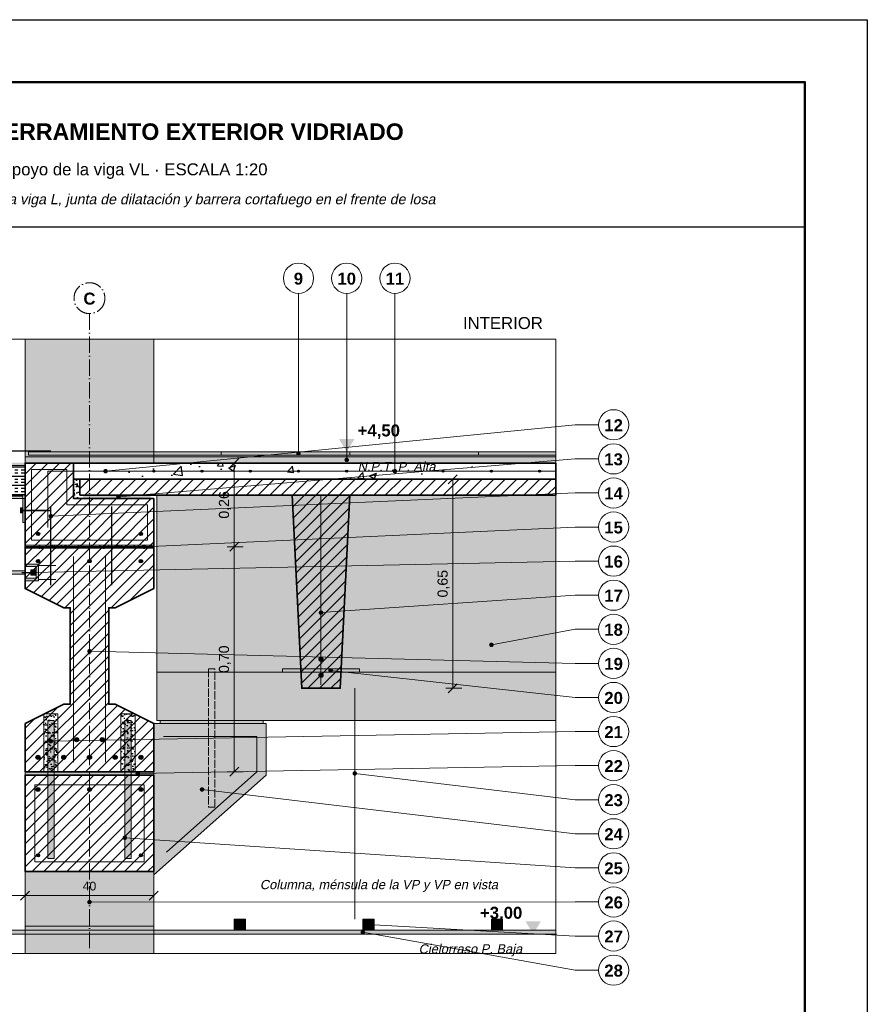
# Model space of a CAD drawing. Header units: millimetres. Extents: x 6 to 4194, y 6 to 5934.
# Tile 3 of 3: x 1558 to 4194, y 2872 to 5934. Entities that reach past the tile are written whole.
import ezdxf
from ezdxf.enums import TextEntityAlignment as Align

# ---------------------------------------------------------------- set-up
doc = ezdxf.new("R2010")
doc.units = ezdxf.units.MM
doc.header["$LTSCALE"] = 20
doc.linetypes.add('DASHDOT', pattern=[3.556, 2.54, -0.508, 0, -0.508])
doc.linetypes.add('DASHED', pattern=[1.524, 1.27, -0.254])
for name, color, linetype in [('A-ACERO', 250, 'Continuous'), ('A-AISLACION-LANA', 40, 'Continuous'), ('A-ALUMINIO', 253, 'Continuous'), ('A-ARMADURAS', 14, 'Continuous'), ('A-CONTORNOS', 7, 'Continuous'), ('A-GROUT', 251, 'Continuous'), ('A-HORMIGON-INSITU', 33, 'Continuous'), ('A-HORMIGON-PREMOLDEADO', 8, 'Continuous'), ('A-MORTERO-CARPETAS', 252, 'Continuous'), ('A-NEOPRENO-SELLADORES', 7, 'Continuous'), ('A-PROYECCION-OCULTO', 8, 'DASHED'), ('A-SELLADOR-INTUMESCENTE', 1, 'Continuous'), ('A-SOLADOS', 31, 'Continuous'), ('A-VISTA', 8, 'Continuous'), ('X-COTAS', 3, 'Continuous'), ('X-EJES', 1, 'DASHDOT'), ('X-MARCO', 7, 'Continuous'), ('X-NIVELES', 7, 'Continuous'), ('X-REFERENCIAS', 1, 'Continuous'), ('X-TEXTOS', 7, 'Continuous')]:
    doc.layers.add(name, color=color, linetype=linetype)
doc.styles.add('ARIAL', font='arial.ttf')
doc.styles.add('ARIAL-B', font='arialbd.ttf')

msp = doc.modelspace()

# ---------------------------------------------------------------- hatches: boundary and pattern name
at = {"layer": 'A-ACERO', "true_color": 0x3b3b3b}
h = msp.add_hatch(color=250, dxfattribs=at)
h.dxf.hatch_style = 1
h.paths.add_polyline_path([(1418, 4490), (1418, 4445), (1575, 4445), (1575, 4370), (1568, 4370), (1568, 4452), (1425, 4452), (1425, 4490)])
at = {"layer": 'A-ACERO', "true_color": 0x555555}
h = msp.add_hatch(color=251, dxfattribs=at)
h.dxf.hatch_style = 1
h.paths.add_polyline_path([(1561, 4400), (1568, 4400), (1568, 4416), (1561, 4416)])
at = {"layer": 'A-ACERO', "true_color": 0x3b3b3b}
h = msp.add_hatch(color=250, dxfattribs=at)
h.dxf.hatch_style = 1
h.paths.add_polyline_path([(1510, 4145), (1520, 4145), (1520, 4210), (1575, 4210), (1575, 4220), (1520, 4220), (1520, 4285), (1510, 4285)])
h = msp.add_hatch(color=250, dxfattribs=at)
h.dxf.hatch_style = 1
h.paths.add_polyline_path([(1575, 4189), (1617, 4189), (1617, 4241), (1575, 4241), (1575, 4233), (1609, 4233), (1609, 4197), (1575, 4197)])
at = {"layer": 'A-ACERO', "true_color": 0x555555}
h = msp.add_hatch(color=251, dxfattribs=at)
h.dxf.hatch_style = 1
h.paths.add_polyline_path([(1593, 4207), (1609, 4207), (1609, 4223), (1593, 4223)])
at = {"layer": 'A-ACERO', "true_color": 0x3b3b3b}
h = msp.add_hatch(color=250, dxfattribs=at)
h.dxf.hatch_style = 1
h.paths.add_polyline_path([(1645, 3585), (1665, 3585), (1665, 3755), (1645, 3755)])
h = msp.add_hatch(color=250, dxfattribs=at)
h.dxf.hatch_style = 1
h.paths.add_polyline_path([(1885, 3585), (1905, 3585), (1905, 3755), (1885, 3755)])
h = msp.add_hatch(color=250, dxfattribs=at)
h.dxf.hatch_style = 1
h.paths.add_polyline_path([(1645, 3325), (1665, 3325), (1665, 3585), (1645, 3585)])
h = msp.add_hatch(color=250, dxfattribs=at)
h.dxf.hatch_style = 1
h.paths.add_polyline_path([(1885, 3325), (1905, 3325), (1905, 3585), (1885, 3585)])
at = {"layer": 'A-AISLACION-LANA'}
h = msp.add_hatch(dxfattribs=at)
h.set_pattern_fill('INSUL', color=256, scale=3)
h.paths.add_polyline_path([(1418, 4455), (1575, 4455), (1575, 4548), (1418, 4548)])
at = {"layer": 'A-ALUMINIO', "true_color": 0x9aa3ab}
h = msp.add_hatch(color=253, dxfattribs=at)
h.dxf.hatch_style = 1
h.paths.add_polyline_path([(2225, 3102.5), (2260, 3102.5), (2260, 3137), (2225, 3137)])
h = msp.add_hatch(color=253, dxfattribs=at)
h.dxf.hatch_style = 1
h.paths.add_polyline_path([(2625, 3102.5), (2660, 3102.5), (2660, 3137), (2625, 3137)])
h = msp.add_hatch(color=253, dxfattribs=at)
h.dxf.hatch_style = 1
h.paths.add_polyline_path([(3025, 3102.5), (3060, 3102.5), (3060, 3137), (3025, 3137)])
at = {"layer": 'A-ARMADURAS'}
h = msp.add_hatch(color=256, dxfattribs=at)
h.dxf.hatch_style = 1
h.paths.add_polyline_path([(1828.4, 4530), (1828.2, 4531.1), (1827.8, 4532), (1827, 4532.8), (1826.1, 4533.2), (1825, 4533.4), (1823.9, 4533.2), (1823, 4532.8), (1822.2, 4532), (1821.8, 4531.1), (1821.6, 4530), (1821.8, 4528.9), (1822.2, 4528), (1823, 4527.2), (1823.9, 4526.8), (1825, 4526.6), (1826.1, 4526.8), (1827, 4527.2), (1827.8, 4528), (1828.2, 4528.9)])
h = msp.add_hatch(color=256, dxfattribs=at)
h.dxf.hatch_style = 1
h.paths.add_polyline_path([(1978.4, 4530), (1978.2, 4531.1), (1977.8, 4532), (1977, 4532.8), (1976.1, 4533.2), (1975, 4533.4), (1973.9, 4533.2), (1973, 4532.8), (1972.2, 4532), (1971.8, 4531.1), (1971.6, 4530), (1971.8, 4528.9), (1972.2, 4528), (1973, 4527.2), (1973.9, 4526.8), (1975, 4526.6), (1976.1, 4526.8), (1977, 4527.2), (1977.8, 4528), (1978.2, 4528.9)])
h = msp.add_hatch(color=256, dxfattribs=at)
h.dxf.hatch_style = 1
h.paths.add_polyline_path([(2128.4, 4530), (2128.2, 4531.1), (2127.8, 4532), (2127, 4532.8), (2126.1, 4533.2), (2125, 4533.4), (2123.9, 4533.2), (2123, 4532.8), (2122.2, 4532), (2121.8, 4531.1), (2121.6, 4530), (2121.8, 4528.9), (2122.2, 4528), (2123, 4527.2), (2123.9, 4526.8), (2125, 4526.6), (2126.1, 4526.8), (2127, 4527.2), (2127.8, 4528), (2128.2, 4528.9)])
h = msp.add_hatch(color=256, dxfattribs=at)
h.dxf.hatch_style = 1
h.paths.add_polyline_path([(2278.4, 4530), (2278.2, 4531.1), (2277.8, 4532), (2277, 4532.8), (2276.1, 4533.2), (2275, 4533.4), (2273.9, 4533.2), (2273, 4532.8), (2272.2, 4532), (2271.8, 4531.1), (2271.6, 4530), (2271.8, 4528.9), (2272.2, 4528), (2273, 4527.2), (2273.9, 4526.8), (2275, 4526.6), (2276.1, 4526.8), (2277, 4527.2), (2277.8, 4528), (2278.2, 4528.9)])
h = msp.add_hatch(color=256, dxfattribs=at)
h.dxf.hatch_style = 1
h.paths.add_polyline_path([(2428.4, 4530), (2428.2, 4531.1), (2427.8, 4532), (2427, 4532.8), (2426.1, 4533.2), (2425, 4533.4), (2423.9, 4533.2), (2423, 4532.8), (2422.2, 4532), (2421.8, 4531.1), (2421.6, 4530), (2421.8, 4528.9), (2422.2, 4528), (2423, 4527.2), (2423.9, 4526.8), (2425, 4526.6), (2426.1, 4526.8), (2427, 4527.2), (2427.8, 4528), (2428.2, 4528.9)])
h = msp.add_hatch(color=256, dxfattribs=at)
h.dxf.hatch_style = 1
h.paths.add_polyline_path([(2578.4, 4530), (2578.2, 4531.1), (2577.8, 4532), (2577, 4532.8), (2576.1, 4533.2), (2575, 4533.4), (2573.9, 4533.2), (2573, 4532.8), (2572.2, 4532), (2571.8, 4531.1), (2571.6, 4530), (2571.8, 4528.9), (2572.2, 4528), (2573, 4527.2), (2573.9, 4526.8), (2575, 4526.6), (2576.1, 4526.8), (2577, 4527.2), (2577.8, 4528), (2578.2, 4528.9)])
h = msp.add_hatch(color=256, dxfattribs=at)
h.dxf.hatch_style = 1
h.paths.add_polyline_path([(2728.4, 4530), (2728.2, 4531.1), (2727.8, 4532), (2727, 4532.8), (2726.1, 4533.2), (2725, 4533.4), (2723.9, 4533.2), (2723, 4532.8), (2722.2, 4532), (2721.8, 4531.1), (2721.6, 4530), (2721.8, 4528.9), (2722.2, 4528), (2723, 4527.2), (2723.9, 4526.8), (2725, 4526.6), (2726.1, 4526.8), (2727, 4527.2), (2727.8, 4528), (2728.2, 4528.9)])
h = msp.add_hatch(color=256, dxfattribs=at)
h.dxf.hatch_style = 1
h.paths.add_polyline_path([(2878.4, 4530), (2878.2, 4531.1), (2877.8, 4532), (2877, 4532.8), (2876.1, 4533.2), (2875, 4533.4), (2873.9, 4533.2), (2873, 4532.8), (2872.2, 4532), (2871.8, 4531.1), (2871.6, 4530), (2871.8, 4528.9), (2872.2, 4528), (2873, 4527.2), (2873.9, 4526.8), (2875, 4526.6), (2876.1, 4526.8), (2877, 4527.2), (2877.8, 4528), (2878.2, 4528.9)])
h = msp.add_hatch(color=256, dxfattribs=at)
h.dxf.hatch_style = 1
h.paths.add_polyline_path([(3028.4, 4530), (3028.2, 4531.1), (3027.8, 4532), (3027, 4532.8), (3026.1, 4533.2), (3025, 4533.4), (3023.9, 4533.2), (3023, 4532.8), (3022.2, 4532), (3021.8, 4531.1), (3021.6, 4530), (3021.8, 4528.9), (3022.2, 4528), (3023, 4527.2), (3023.9, 4526.8), (3025, 4526.6), (3026.1, 4526.8), (3027, 4527.2), (3027.8, 4528), (3028.2, 4528.9)])
h = msp.add_hatch(color=256, dxfattribs=at)
h.dxf.hatch_style = 1
h.paths.add_polyline_path([(3178.4, 4530), (3178.2, 4531.1), (3177.8, 4532), (3177, 4532.8), (3176.1, 4533.2), (3175, 4533.4), (3173.9, 4533.2), (3173, 4532.8), (3172.2, 4532), (3171.8, 4531.1), (3171.6, 4530), (3171.8, 4528.9), (3172.2, 4528), (3173, 4527.2), (3173.9, 4526.8), (3175, 4526.6), (3176.1, 4526.8), (3177, 4527.2), (3177.8, 4528), (3178.2, 4528.9)])
h = msp.add_hatch(color=256, dxfattribs=at)
h.dxf.hatch_style = 1
h.paths.add_polyline_path([(1620.2, 4335), (1619.9, 4336.6), (1619.2, 4338.1), (1618.1, 4339.2), (1616.6, 4339.9), (1615, 4340.2), (1613.4, 4339.9), (1611.9, 4339.2), (1610.8, 4338.1), (1610.1, 4336.6), (1609.8, 4335), (1610.1, 4333.4), (1610.8, 4331.9), (1611.9, 4330.8), (1613.4, 4330.1), (1615, 4329.8), (1616.6, 4330.1), (1618.1, 4330.8), (1619.2, 4331.9), (1619.9, 4333.4)])
h = msp.add_hatch(color=256, dxfattribs=at)
h.dxf.hatch_style = 1
h.paths.add_polyline_path([(1940.2, 4335), (1939.9, 4336.6), (1939.2, 4338.1), (1938.1, 4339.2), (1936.6, 4339.9), (1935, 4340.2), (1933.4, 4339.9), (1931.9, 4339.2), (1930.8, 4338.1), (1930.1, 4336.6), (1929.8, 4335), (1930.1, 4333.4), (1930.8, 4331.9), (1931.9, 4330.8), (1933.4, 4330.1), (1935, 4329.8), (1936.6, 4330.1), (1938.1, 4330.8), (1939.2, 4331.9), (1939.9, 4333.4)])
h = msp.add_hatch(color=256, dxfattribs=at)
h.dxf.hatch_style = 1
h.paths.add_polyline_path([(1620.6, 4250), (1620.3, 4251.7), (1619.5, 4253.3), (1618.3, 4254.5), (1616.7, 4255.3), (1615, 4255.6), (1613.3, 4255.3), (1611.7, 4254.5), (1610.5, 4253.3), (1609.7, 4251.7), (1609.4, 4250), (1609.7, 4248.3), (1610.5, 4246.7), (1611.7, 4245.5), (1613.3, 4244.7), (1615, 4244.4), (1616.7, 4244.7), (1618.3, 4245.5), (1619.5, 4246.7), (1620.3, 4248.3)])
h = msp.add_hatch(color=256, dxfattribs=at)
h.dxf.hatch_style = 1
h.paths.add_polyline_path([(1780.6, 4250), (1780.3, 4251.7), (1779.5, 4253.3), (1778.3, 4254.5), (1776.7, 4255.3), (1775, 4255.6), (1773.3, 4255.3), (1771.7, 4254.5), (1770.5, 4253.3), (1769.7, 4251.7), (1769.4, 4250), (1769.7, 4248.3), (1770.5, 4246.7), (1771.7, 4245.5), (1773.3, 4244.7), (1775, 4244.4), (1776.7, 4244.7), (1778.3, 4245.5), (1779.5, 4246.7), (1780.3, 4248.3)])
h = msp.add_hatch(color=256, dxfattribs=at)
h.dxf.hatch_style = 1
h.paths.add_polyline_path([(1940.6, 4250), (1940.3, 4251.7), (1939.5, 4253.3), (1938.3, 4254.5), (1936.7, 4255.3), (1935, 4255.6), (1933.3, 4255.3), (1931.7, 4254.5), (1930.5, 4253.3), (1929.7, 4251.7), (1929.4, 4250), (1929.7, 4248.3), (1930.5, 4246.7), (1931.7, 4245.5), (1933.3, 4244.7), (1935, 4244.4), (1936.7, 4244.7), (1938.3, 4245.5), (1939.5, 4246.7), (1940.3, 4248.3)])
h = msp.add_hatch(color=256, dxfattribs=at)
h.dxf.hatch_style = 1
h.paths.add_polyline_path([(2501, 3945), (2500.7, 3946.9), (2499.9, 3948.5), (2498.5, 3949.9), (2496.9, 3950.7), (2495, 3951), (2493.1, 3950.7), (2491.5, 3949.9), (2490.1, 3948.5), (2489.3, 3946.9), (2489, 3945), (2489.3, 3943.1), (2490.1, 3941.5), (2491.5, 3940.1), (2493.1, 3939.3), (2495, 3939), (2496.9, 3939.3), (2498.5, 3940.1), (2499.9, 3941.5), (2500.7, 3943.1)])
h = msp.add_hatch(color=256, dxfattribs=at)
h.dxf.hatch_style = 1
h.paths.add_polyline_path([(2501, 3895), (2500.7, 3896.9), (2499.9, 3898.5), (2498.5, 3899.9), (2496.9, 3900.7), (2495, 3901), (2493.1, 3900.7), (2491.5, 3899.9), (2490.1, 3898.5), (2489.3, 3896.9), (2489, 3895), (2489.3, 3893.1), (2490.1, 3891.5), (2491.5, 3890.1), (2493.1, 3889.3), (2495, 3889), (2496.9, 3889.3), (2498.5, 3890.1), (2499.9, 3891.5), (2500.7, 3893.1)])
h = msp.add_hatch(color=256, dxfattribs=at)
h.dxf.hatch_style = 1
h.paths.add_polyline_path([(1741.4, 3695), (1741.1, 3697), (1740.2, 3698.8), (1738.8, 3700.2), (1737, 3701.1), (1735, 3701.4), (1733, 3701.1), (1731.2, 3700.2), (1729.8, 3698.8), (1728.9, 3697), (1728.6, 3695), (1728.9, 3693), (1729.8, 3691.2), (1731.2, 3689.8), (1733, 3688.9), (1735, 3688.6), (1737, 3688.9), (1738.8, 3689.8), (1740.2, 3691.2), (1741.1, 3693)])
h = msp.add_hatch(color=256, dxfattribs=at)
h.dxf.hatch_style = 1
h.paths.add_polyline_path([(1821.4, 3695), (1821.1, 3697), (1820.2, 3698.8), (1818.8, 3700.2), (1817, 3701.1), (1815, 3701.4), (1813, 3701.1), (1811.2, 3700.2), (1809.8, 3698.8), (1808.9, 3697), (1808.6, 3695), (1808.9, 3693), (1809.8, 3691.2), (1811.2, 3689.8), (1813, 3688.9), (1815, 3688.6), (1817, 3688.9), (1818.8, 3689.8), (1820.2, 3691.2), (1821.1, 3693)])
h = msp.add_hatch(color=256, dxfattribs=at)
h.dxf.hatch_style = 1
h.paths.add_polyline_path([(1621.4, 3640), (1621.1, 3642), (1620.2, 3643.8), (1618.8, 3645.2), (1617, 3646.1), (1615, 3646.4), (1613, 3646.1), (1611.2, 3645.2), (1609.8, 3643.8), (1608.9, 3642), (1608.6, 3640), (1608.9, 3638), (1609.8, 3636.2), (1611.2, 3634.8), (1613, 3633.9), (1615, 3633.6), (1617, 3633.9), (1618.8, 3634.8), (1620.2, 3636.2), (1621.1, 3638)])
h = msp.add_hatch(color=256, dxfattribs=at)
h.dxf.hatch_style = 1
h.paths.add_polyline_path([(1701.4, 3640), (1701.1, 3642), (1700.2, 3643.8), (1698.8, 3645.2), (1697, 3646.1), (1695, 3646.4), (1693, 3646.1), (1691.2, 3645.2), (1689.8, 3643.8), (1688.9, 3642), (1688.6, 3640), (1688.9, 3638), (1689.8, 3636.2), (1691.2, 3634.8), (1693, 3633.9), (1695, 3633.6), (1697, 3633.9), (1698.8, 3634.8), (1700.2, 3636.2), (1701.1, 3638)])
h = msp.add_hatch(color=256, dxfattribs=at)
h.dxf.hatch_style = 1
h.paths.add_polyline_path([(1781.4, 3640), (1781.1, 3642), (1780.2, 3643.8), (1778.8, 3645.2), (1777, 3646.1), (1775, 3646.4), (1773, 3646.1), (1771.2, 3645.2), (1769.8, 3643.8), (1768.9, 3642), (1768.6, 3640), (1768.9, 3638), (1769.8, 3636.2), (1771.2, 3634.8), (1773, 3633.9), (1775, 3633.6), (1777, 3633.9), (1778.8, 3634.8), (1780.2, 3636.2), (1781.1, 3638)])
h = msp.add_hatch(color=256, dxfattribs=at)
h.dxf.hatch_style = 1
h.paths.add_polyline_path([(1861.4, 3640), (1861.1, 3642), (1860.2, 3643.8), (1858.8, 3645.2), (1857, 3646.1), (1855, 3646.4), (1853, 3646.1), (1851.2, 3645.2), (1849.8, 3643.8), (1848.9, 3642), (1848.6, 3640), (1848.9, 3638), (1849.8, 3636.2), (1851.2, 3634.8), (1853, 3633.9), (1855, 3633.6), (1857, 3633.9), (1858.8, 3634.8), (1860.2, 3636.2), (1861.1, 3638)])
h = msp.add_hatch(color=256, dxfattribs=at)
h.dxf.hatch_style = 1
h.paths.add_polyline_path([(1941.4, 3640), (1941.1, 3642), (1940.2, 3643.8), (1938.8, 3645.2), (1937, 3646.1), (1935, 3646.4), (1933, 3646.1), (1931.2, 3645.2), (1929.8, 3643.8), (1928.9, 3642), (1928.6, 3640), (1928.9, 3638), (1929.8, 3636.2), (1931.2, 3634.8), (1933, 3633.9), (1935, 3633.6), (1937, 3633.9), (1938.8, 3634.8), (1940.2, 3636.2), (1941.1, 3638)])
h = msp.add_hatch(color=256, dxfattribs=at)
h.dxf.hatch_style = 1
h.paths.add_polyline_path([(1621, 3540), (1620.7, 3541.9), (1619.9, 3543.5), (1618.5, 3544.9), (1616.9, 3545.7), (1615, 3546), (1613.1, 3545.7), (1611.5, 3544.9), (1610.1, 3543.5), (1609.3, 3541.9), (1609, 3540), (1609.3, 3538.1), (1610.1, 3536.5), (1611.5, 3535.1), (1613.1, 3534.3), (1615, 3534), (1616.9, 3534.3), (1618.5, 3535.1), (1619.9, 3536.5), (1620.7, 3538.1)])
h = msp.add_hatch(color=256, dxfattribs=at)
h.dxf.hatch_style = 1
h.paths.add_polyline_path([(1781, 3540), (1780.7, 3541.9), (1779.9, 3543.5), (1778.5, 3544.9), (1776.9, 3545.7), (1775, 3546), (1773.1, 3545.7), (1771.5, 3544.9), (1770.1, 3543.5), (1769.3, 3541.9), (1769, 3540), (1769.3, 3538.1), (1770.1, 3536.5), (1771.5, 3535.1), (1773.1, 3534.3), (1775, 3534), (1776.9, 3534.3), (1778.5, 3535.1), (1779.9, 3536.5), (1780.7, 3538.1)])
h = msp.add_hatch(color=256, dxfattribs=at)
h.dxf.hatch_style = 1
h.paths.add_polyline_path([(1941, 3540), (1940.7, 3541.9), (1939.9, 3543.5), (1938.5, 3544.9), (1936.9, 3545.7), (1935, 3546), (1933.1, 3545.7), (1931.5, 3544.9), (1930.1, 3543.5), (1929.3, 3541.9), (1929, 3540), (1929.3, 3538.1), (1930.1, 3536.5), (1931.5, 3535.1), (1933.1, 3534.3), (1935, 3534), (1936.9, 3534.3), (1938.5, 3535.1), (1939.9, 3536.5), (1940.7, 3538.1)])
h = msp.add_hatch(color=256, dxfattribs=at)
h.dxf.hatch_style = 1
h.paths.add_polyline_path([(1619.8, 3335), (1619.6, 3336.5), (1618.9, 3337.8), (1617.8, 3338.9), (1616.5, 3339.6), (1615, 3339.8), (1613.5, 3339.6), (1612.2, 3338.9), (1611.1, 3337.8), (1610.4, 3336.5), (1610.2, 3335), (1610.4, 3333.5), (1611.1, 3332.2), (1612.2, 3331.1), (1613.5, 3330.4), (1615, 3330.2), (1616.5, 3330.4), (1617.8, 3331.1), (1618.9, 3332.2), (1619.6, 3333.5)])
h = msp.add_hatch(color=256, dxfattribs=at)
h.dxf.hatch_style = 1
h.paths.add_polyline_path([(1939.8, 3335), (1939.6, 3336.5), (1938.9, 3337.8), (1937.8, 3338.9), (1936.5, 3339.6), (1935, 3339.8), (1933.5, 3339.6), (1932.2, 3338.9), (1931.1, 3337.8), (1930.4, 3336.5), (1930.2, 3335), (1930.4, 3333.5), (1931.1, 3332.2), (1932.2, 3331.1), (1933.5, 3330.4), (1935, 3330.2), (1936.5, 3330.4), (1937.8, 3331.1), (1938.9, 3332.2), (1939.6, 3333.5)])
at = {"layer": 'A-GROUT'}
h = msp.add_hatch(dxfattribs=at)
h.set_pattern_fill('AR-SAND', color=256, scale=0.4)
h.paths.add_polyline_path([(1725, 4445), (1745, 4445), (1745, 4505), (1725, 4505)])
h = msp.add_hatch(dxfattribs=at)
h.set_pattern_fill('AR-SAND', color=256, scale=0.4)
h.paths.add_polyline_path([(1575, 4290), (1975, 4290), (1975, 4300), (1575, 4300)])
h = msp.add_hatch(dxfattribs=at)
h.set_pattern_fill('AR-SAND', color=256, scale=0.4)
h.paths.add_polyline_path([(1633, 3595), (1677, 3595), (1677, 3775), (1633, 3775)])
h = msp.add_hatch(dxfattribs=at)
h.set_pattern_fill('AR-SAND', color=256, scale=0.4)
h.paths.add_polyline_path([(1873, 3595), (1917, 3595), (1917, 3775), (1873, 3775)])
at = {"layer": 'A-HORMIGON-INSITU'}
h = msp.add_hatch(dxfattribs=at)
h.set_pattern_fill('AR-CONC', color=256, scale=1.2)
h.paths.add_polyline_path([(1725, 4505), (3225, 4505), (3225, 4555), (1725, 4555)])
at = {"layer": 'A-HORMIGON-PREMOLDEADO'}
h = msp.add_hatch(dxfattribs=at)
h.set_pattern_fill('ANSI31', color=256, scale=8)
h.paths.add_polyline_path([(1575, 4295), (1975, 4295), (1975, 4445), (1725, 4445), (1725, 4555), (1575, 4555)])
h = msp.add_hatch(dxfattribs=at)
h.set_pattern_fill('ANSI31', color=256, scale=8)
h.paths.add_polyline_path([(1745, 4455), (3225, 4455), (3225, 4505), (1745, 4505)])
h = msp.add_hatch(dxfattribs=at)
h.set_pattern_fill('ANSI31', color=256, scale=8)
h.paths.add_polyline_path([(2405, 4455), (2585, 4455), (2555, 3855), (2435, 3855)])
h = msp.add_hatch(dxfattribs=at)
h.set_pattern_fill('ANSI31', color=256, scale=8)
h.paths.add_polyline_path([(1575, 3595), (1975, 3595), (1975, 3745), (1855, 3805), (1835, 3805), (1835, 4105), (1855, 4105), (1975, 4165), (1975, 4295), (1575, 4295), (1575, 4165), (1695, 4105), (1715, 4105), (1715, 3805), (1695, 3805), (1575, 3745)])
h = msp.add_hatch(dxfattribs=at)
h.set_pattern_fill('ANSI31', color=256, scale=8)
h.paths.add_polyline_path([(1575, 3285), (1975, 3285), (1975, 3585), (1575, 3585)])
at = {"layer": 'A-MORTERO-CARPETAS'}
h = msp.add_hatch(dxfattribs=at)
h.set_pattern_fill('AR-SAND', color=256, scale=0.6)
h.paths.add_polyline_path([(1575, 4555), (3225, 4555), (3225, 4575), (1575, 4575)])
at = {"layer": 'A-MORTERO-CARPETAS', "true_color": 0x8d8d8d}
h = msp.add_hatch(color=252, dxfattribs=at)
h.dxf.hatch_style = 1
h.paths.add_polyline_path([(1585, 4575), (3225, 4575), (3225, 4580), (1585, 4580)])
at = {"layer": 'A-NEOPRENO-SELLADORES', "true_color": 0x111111}
h = msp.add_hatch(color=250, dxfattribs=at)
h.dxf.hatch_style = 1
h.paths.add_polyline_path([(1755, 4445), (1965, 4445), (1965, 4455), (1755, 4455)])
h = msp.add_hatch(color=250, dxfattribs=at)
h.dxf.hatch_style = 1
h.paths.add_polyline_path([(2375, 3905), (2615, 3905), (2615, 3915), (2375, 3915)])
h = msp.add_hatch(color=250, dxfattribs=at)
h.dxf.hatch_style = 1
h.paths.add_polyline_path([(1995, 3745), (2315, 3745), (2315, 3755), (1995, 3755)])
h = msp.add_hatch(color=250, dxfattribs=at)
h.dxf.hatch_style = 1
h.paths.add_polyline_path([(1575, 3585), (1975, 3585), (1975, 3595), (1575, 3595)])
at = {"layer": 'A-SELLADOR-INTUMESCENTE', "true_color": 0xc0392b}
h = msp.add_hatch(color=22, dxfattribs=at)
h.dxf.hatch_style = 1
h.paths.add_polyline_path([(1418, 4548), (1575, 4548), (1575, 4556), (1418, 4556)])
at = {"layer": 'A-SOLADOS', "true_color": 0xcdbb9c}
h = msp.add_hatch(color=9, dxfattribs=at)
h.dxf.hatch_style = 1
h.paths.add_polyline_path([(1585, 4580), (3225, 4580), (3225, 4590), (1585, 4590)])
at = {"layer": 'A-VISTA', "true_color": 0xeceeef}
h = msp.add_hatch(color=7, dxfattribs=at)
h.dxf.hatch_style = 1
h.paths.add_polyline_path([(1575, 4940), (1575, 4555), (1975, 4555), (1975, 4940)])
at = {"layer": 'A-VISTA', "true_color": 0xe9ebed}
h = msp.add_hatch(color=7, dxfattribs=at)
h.dxf.hatch_style = 1
h.paths.add_polyline_path([(1985, 3755), (3225, 3755), (3225, 4455), (1985, 4455)])
at = {"layer": 'A-VISTA', "true_color": 0xe3e6e8}
h = msp.add_hatch(color=254, dxfattribs=at)
h.dxf.hatch_style = 1
h.paths.add_polyline_path([(1975, 3745), (2325, 3745), (2325, 3585), (1975, 3275)])
at = {"layer": 'A-VISTA', "true_color": 0xeceeef}
h = msp.add_hatch(color=7, dxfattribs=at)
h.dxf.hatch_style = 1
h.paths.add_polyline_path([(1575, 3030), (1975, 3030), (1975, 3285), (1575, 3285)])
at = {"layer": 'A-VISTA', "true_color": 0xf2f2f2}
h = msp.add_hatch(color=7, dxfattribs=at)
h.dxf.hatch_style = 1
h.paths.add_polyline_path([(1515, 3090), (3225, 3090), (3225, 3102.5), (1515, 3102.5)])
at = {"layer": 'X-NIVELES'}
h = msp.add_hatch(color=7, dxfattribs=at)
h.dxf.hatch_style = 1
h.paths.add_polyline_path([(2575, 4590), (2551, 4630), (2599, 4630)])
h = msp.add_hatch(color=7, dxfattribs=at)
h.dxf.hatch_style = 1
h.paths.add_polyline_path([(3155, 3090), (3131, 3130), (3179, 3130)])
at = {"layer": 'X-REFERENCIAS'}
h = msp.add_hatch(color=7, dxfattribs=at)
h.dxf.hatch_style = 1
h.paths.add_polyline_path([(2432, 4585), (2431.7, 4587.2), (2430.7, 4589.1), (2429.1, 4590.7), (2427.2, 4591.7), (2425, 4592), (2422.8, 4591.7), (2420.9, 4590.7), (2419.3, 4589.1), (2418.3, 4587.2), (2418, 4585), (2418.3, 4582.8), (2419.3, 4580.9), (2420.9, 4579.3), (2422.8, 4578.3), (2425, 4578), (2427.2, 4578.3), (2429.1, 4579.3), (2430.7, 4580.9), (2431.7, 4582.8)])
h = msp.add_hatch(color=7, dxfattribs=at)
h.dxf.hatch_style = 1
h.paths.add_polyline_path([(2582, 4565), (2581.7, 4567.2), (2580.7, 4569.1), (2579.1, 4570.7), (2577.2, 4571.7), (2575, 4572), (2572.8, 4571.7), (2570.9, 4570.7), (2569.3, 4569.1), (2568.3, 4567.2), (2568, 4565), (2568.3, 4562.8), (2569.3, 4560.9), (2570.9, 4559.3), (2572.8, 4558.3), (2575, 4558), (2577.2, 4558.3), (2579.1, 4559.3), (2580.7, 4560.9), (2581.7, 4562.8)])
h = msp.add_hatch(color=7, dxfattribs=at)
h.dxf.hatch_style = 1
h.paths.add_polyline_path([(1832, 4530), (1831.7, 4532.2), (1830.7, 4534.1), (1829.1, 4535.7), (1827.2, 4536.7), (1825, 4537), (1822.8, 4536.7), (1820.9, 4535.7), (1819.3, 4534.1), (1818.3, 4532.2), (1818, 4530), (1818.3, 4527.8), (1819.3, 4525.9), (1820.9, 4524.3), (1822.8, 4523.3), (1825, 4523), (1827.2, 4523.3), (1829.1, 4524.3), (1830.7, 4525.9), (1831.7, 4527.8)])
h = msp.add_hatch(color=7, dxfattribs=at)
h.dxf.hatch_style = 1
h.paths.add_polyline_path([(2732, 4530), (2731.7, 4532.2), (2730.7, 4534.1), (2729.1, 4535.7), (2727.2, 4536.7), (2725, 4537), (2722.8, 4536.7), (2720.9, 4535.7), (2719.3, 4534.1), (2718.3, 4532.2), (2718, 4530), (2718.3, 4527.8), (2719.3, 4525.9), (2720.9, 4524.3), (2722.8, 4523.3), (2725, 4523), (2727.2, 4523.3), (2729.1, 4524.3), (2730.7, 4525.9), (2731.7, 4527.8)])
h = msp.add_hatch(color=7, dxfattribs=at)
h.dxf.hatch_style = 1
h.paths.add_polyline_path([(1872, 4450), (1871.7, 4452.2), (1870.7, 4454.1), (1869.1, 4455.7), (1867.2, 4456.7), (1865, 4457), (1862.8, 4456.7), (1860.9, 4455.7), (1859.3, 4454.1), (1858.3, 4452.2), (1858, 4450), (1858.3, 4447.8), (1859.3, 4445.9), (1860.9, 4444.3), (1862.8, 4443.3), (1865, 4443), (1867.2, 4443.3), (1869.1, 4444.3), (1870.7, 4445.9), (1871.7, 4447.8)])
h = msp.add_hatch(color=7, dxfattribs=at)
h.dxf.hatch_style = 1
h.paths.add_polyline_path([(1662, 4390), (1661.7, 4392.2), (1660.7, 4394.1), (1659.1, 4395.7), (1657.2, 4396.7), (1655, 4397), (1652.8, 4396.7), (1650.9, 4395.7), (1649.3, 4394.1), (1648.3, 4392.2), (1648, 4390), (1648.3, 4387.8), (1649.3, 4385.9), (1650.9, 4384.3), (1652.8, 4383.3), (1655, 4383), (1657.2, 4383.3), (1659.1, 4384.3), (1660.7, 4385.9), (1661.7, 4387.8)])
h = msp.add_hatch(color=7, dxfattribs=at)
h.dxf.hatch_style = 1
h.paths.add_polyline_path([(1952, 4295), (1951.7, 4297.2), (1950.7, 4299.1), (1949.1, 4300.7), (1947.2, 4301.7), (1945, 4302), (1942.8, 4301.7), (1940.9, 4300.7), (1939.3, 4299.1), (1938.3, 4297.2), (1938, 4295), (1938.3, 4292.8), (1939.3, 4290.9), (1940.9, 4289.3), (1942.8, 4288.3), (1945, 4288), (1947.2, 4288.3), (1949.1, 4289.3), (1950.7, 4290.9), (1951.7, 4292.8)])
h = msp.add_hatch(color=7, dxfattribs=at)
h.dxf.hatch_style = 1
h.paths.add_polyline_path([(1604, 4215), (1603.7, 4217.2), (1602.7, 4219.1), (1601.1, 4220.7), (1599.2, 4221.7), (1597, 4222), (1594.8, 4221.7), (1592.9, 4220.7), (1591.3, 4219.1), (1590.3, 4217.2), (1590, 4215), (1590.3, 4212.8), (1591.3, 4210.9), (1592.9, 4209.3), (1594.8, 4208.3), (1597, 4208), (1599.2, 4208.3), (1601.1, 4209.3), (1602.7, 4210.9), (1603.7, 4212.8)])
h = msp.add_hatch(color=7, dxfattribs=at)
h.dxf.hatch_style = 1
h.paths.add_polyline_path([(2502, 4090), (2501.7, 4092.2), (2500.7, 4094.1), (2499.1, 4095.7), (2497.2, 4096.7), (2495, 4097), (2492.8, 4096.7), (2490.9, 4095.7), (2489.3, 4094.1), (2488.3, 4092.2), (2488, 4090), (2488.3, 4087.8), (2489.3, 4085.9), (2490.9, 4084.3), (2492.8, 4083.3), (2495, 4083), (2497.2, 4083.3), (2499.1, 4084.3), (2500.7, 4085.9), (2501.7, 4087.8)])
h = msp.add_hatch(color=7, dxfattribs=at)
h.dxf.hatch_style = 1
h.paths.add_polyline_path([(3032, 3990), (3031.7, 3992.2), (3030.7, 3994.1), (3029.1, 3995.7), (3027.2, 3996.7), (3025, 3997), (3022.8, 3996.7), (3020.9, 3995.7), (3019.3, 3994.1), (3018.3, 3992.2), (3018, 3990), (3018.3, 3987.8), (3019.3, 3985.9), (3020.9, 3984.3), (3022.8, 3983.3), (3025, 3983), (3027.2, 3983.3), (3029.1, 3984.3), (3030.7, 3985.9), (3031.7, 3987.8)])
h = msp.add_hatch(color=7, dxfattribs=at)
h.dxf.hatch_style = 1
h.paths.add_polyline_path([(1782, 3970), (1781.7, 3972.2), (1780.7, 3974.1), (1779.1, 3975.7), (1777.2, 3976.7), (1775, 3977), (1772.8, 3976.7), (1770.9, 3975.7), (1769.3, 3974.1), (1768.3, 3972.2), (1768, 3970), (1768.3, 3967.8), (1769.3, 3965.9), (1770.9, 3964.3), (1772.8, 3963.3), (1775, 3963), (1777.2, 3963.3), (1779.1, 3964.3), (1780.7, 3965.9), (1781.7, 3967.8)])
h = msp.add_hatch(color=7, dxfattribs=at)
h.dxf.hatch_style = 1
h.paths.add_polyline_path([(2532, 3910), (2531.7, 3912.2), (2530.7, 3914.1), (2529.1, 3915.7), (2527.2, 3916.7), (2525, 3917), (2522.8, 3916.7), (2520.9, 3915.7), (2519.3, 3914.1), (2518.3, 3912.2), (2518, 3910), (2518.3, 3907.8), (2519.3, 3905.9), (2520.9, 3904.3), (2522.8, 3903.3), (2525, 3903), (2527.2, 3903.3), (2529.1, 3904.3), (2530.7, 3905.9), (2531.7, 3907.8)])
h = msp.add_hatch(color=7, dxfattribs=at)
h.dxf.hatch_style = 1
h.paths.add_polyline_path([(1662, 3690), (1661.7, 3692.2), (1660.7, 3694.1), (1659.1, 3695.7), (1657.2, 3696.7), (1655, 3697), (1652.8, 3696.7), (1650.9, 3695.7), (1649.3, 3694.1), (1648.3, 3692.2), (1648, 3690), (1648.3, 3687.8), (1649.3, 3685.9), (1650.9, 3684.3), (1652.8, 3683.3), (1655, 3683), (1657.2, 3683.3), (1659.1, 3684.3), (1660.7, 3685.9), (1661.7, 3687.8)])
h = msp.add_hatch(color=7, dxfattribs=at)
h.dxf.hatch_style = 1
h.paths.add_polyline_path([(1932, 3590), (1931.7, 3592.2), (1930.7, 3594.1), (1929.1, 3595.7), (1927.2, 3596.7), (1925, 3597), (1922.8, 3596.7), (1920.9, 3595.7), (1919.3, 3594.1), (1918.3, 3592.2), (1918, 3590), (1918.3, 3587.8), (1919.3, 3585.9), (1920.9, 3584.3), (1922.8, 3583.3), (1925, 3583), (1927.2, 3583.3), (1929.1, 3584.3), (1930.7, 3585.9), (1931.7, 3587.8)])
h = msp.add_hatch(color=7, dxfattribs=at)
h.dxf.hatch_style = 1
h.paths.add_polyline_path([(2607, 3590), (2606.7, 3592.2), (2605.7, 3594.1), (2604.1, 3595.7), (2602.2, 3596.7), (2600, 3597), (2597.8, 3596.7), (2595.9, 3595.7), (2594.3, 3594.1), (2593.3, 3592.2), (2593, 3590), (2593.3, 3587.8), (2594.3, 3585.9), (2595.9, 3584.3), (2597.8, 3583.3), (2600, 3583), (2602.2, 3583.3), (2604.1, 3584.3), (2605.7, 3585.9), (2606.7, 3587.8)])
h = msp.add_hatch(color=7, dxfattribs=at)
h.dxf.hatch_style = 1
h.paths.add_polyline_path([(2132, 3540), (2131.7, 3542.2), (2130.7, 3544.1), (2129.1, 3545.7), (2127.2, 3546.7), (2125, 3547), (2122.8, 3546.7), (2120.9, 3545.7), (2119.3, 3544.1), (2118.3, 3542.2), (2118, 3540), (2118.3, 3537.8), (2119.3, 3535.9), (2120.9, 3534.3), (2122.8, 3533.3), (2125, 3533), (2127.2, 3533.3), (2129.1, 3534.3), (2130.7, 3535.9), (2131.7, 3537.8)])
h = msp.add_hatch(color=7, dxfattribs=at)
h.dxf.hatch_style = 1
h.paths.add_polyline_path([(1892, 3390), (1891.7, 3392.2), (1890.7, 3394.1), (1889.1, 3395.7), (1887.2, 3396.7), (1885, 3397), (1882.8, 3396.7), (1880.9, 3395.7), (1879.3, 3394.1), (1878.3, 3392.2), (1878, 3390), (1878.3, 3387.8), (1879.3, 3385.9), (1880.9, 3384.3), (1882.8, 3383.3), (1885, 3383), (1887.2, 3383.3), (1889.1, 3384.3), (1890.7, 3385.9), (1891.7, 3387.8)])
h = msp.add_hatch(color=7, dxfattribs=at)
h.dxf.hatch_style = 1
h.paths.add_polyline_path([(1782, 3190), (1781.7, 3192.2), (1780.7, 3194.1), (1779.1, 3195.7), (1777.2, 3196.7), (1775, 3197), (1772.8, 3196.7), (1770.9, 3195.7), (1769.3, 3194.1), (1768.3, 3192.2), (1768, 3190), (1768.3, 3187.8), (1769.3, 3185.9), (1770.9, 3184.3), (1772.8, 3183.3), (1775, 3183), (1777.2, 3183.3), (1779.1, 3184.3), (1780.7, 3185.9), (1781.7, 3187.8)])
h = msp.add_hatch(color=7, dxfattribs=at)
h.dxf.hatch_style = 1
h.paths.add_polyline_path([(2649, 3120), (2648.7, 3122.2), (2647.7, 3124.1), (2646.1, 3125.7), (2644.2, 3126.7), (2642, 3127), (2639.8, 3126.7), (2637.9, 3125.7), (2636.3, 3124.1), (2635.3, 3122.2), (2635, 3120), (2635.3, 3117.8), (2636.3, 3115.9), (2637.9, 3114.3), (2639.8, 3113.3), (2642, 3113), (2644.2, 3113.3), (2646.1, 3114.3), (2647.7, 3115.9), (2648.7, 3117.8)])
h = msp.add_hatch(color=7, dxfattribs=at)
h.dxf.hatch_style = 1
h.paths.add_polyline_path([(2632, 3096), (2631.7, 3098.2), (2630.7, 3100.1), (2629.1, 3101.7), (2627.2, 3102.7), (2625, 3103), (2622.8, 3102.7), (2620.9, 3101.7), (2619.3, 3100.1), (2618.3, 3098.2), (2618, 3096), (2618.3, 3093.8), (2619.3, 3091.9), (2620.9, 3090.3), (2622.8, 3089.3), (2625, 3089), (2627.2, 3089.3), (2629.1, 3090.3), (2630.7, 3091.9), (2631.7, 3093.8)])

# ---------------------------------------------------------------- linework, layer by layer
at = {"layer": 'A-ARMADURAS', "lineweight": 13}
for points in [[(1595, 4315), (1955, 4315), (1955, 4425), (1705, 4425), (1705, 4535), (1595, 4535), (1595, 4315)], [(1755, 4530), (3225, 4530)], [(2495, 3865), (2495, 4455)], [(1725, 3625), (1725, 4265)], [(1825, 3625), (1825, 4265)], [(2005, 3705), (2295, 3705), (2295, 3595), (2015, 3345)], [(1605, 3315), (1945, 3315), (1945, 3555), (1605, 3555), (1605, 3315)]]:
    msp.add_lwpolyline(points, dxfattribs=at)
at = {"layer": 'A-ARMADURAS', "lineweight": 20}
msp.add_lwpolyline([(1645, 4355), (1645, 4530), (1965, 4530)], dxfattribs=at)
at = {"layer": 'A-ARMADURAS', "lineweight": 25}
for points in [[(1655, 4175), (1655, 4420)], [(1845, 4175), (1845, 4420)]]:
    msp.add_lwpolyline(points, dxfattribs=at)
at = {"layer": 'A-ARMADURAS'}
for centre, radius in [((1825, 4530), 3.4), ((1975, 4530), 3.4), ((2125, 4530), 3.4), ((2275, 4530), 3.4), ((2425, 4530), 3.4), ((2575, 4530), 3.4), ((2725, 4530), 3.4), ((2875, 4530), 3.4), ((3025, 4530), 3.4), ((3175, 4530), 3.4), ((1615, 4335), 5.2), ((1935, 4335), 5.2), ((1615, 4250), 5.6), ((1775, 4250), 5.6), ((1935, 4250), 5.6), ((2495, 3945), 6), ((2495, 3895), 6), ((1735, 3695), 6.4), ((1815, 3695), 6.4), ((1615, 3640), 6.4), ((1695, 3640), 6.4), ((1775, 3640), 6.4), ((1855, 3640), 6.4), ((1935, 3640), 6.4), ((1615, 3540), 6), ((1775, 3540), 6), ((1935, 3540), 6), ((1615, 3335), 4.8), ((1935, 3335), 4.8)]:
    msp.add_circle(centre, radius, dxfattribs=at)
at = {"layer": 'A-CONTORNOS', "lineweight": 25}
msp.add_lwpolyline([(1507, 4593), (1655, 4593)], dxfattribs=at)
at = {"layer": 'A-CONTORNOS', "lineweight": 18}
for points in [[(1575, 4555), (3225, 4555), (3225, 4575), (1575, 4575)], [(1585, 4580), (3225, 4580), (3225, 4590), (1585, 4590)], [(1418, 4455), (1575, 4455), (1575, 4548), (1418, 4548)], [(1515, 3090), (3225, 3090), (3225, 3102.5), (1515, 3102.5)]]:
    msp.add_lwpolyline(points, close=True, dxfattribs=at)
at = {"layer": 'A-CONTORNOS', "lineweight": 13}
for points in [[(2185, 4580), (2185, 4590)], [(2585, 4580), (2585, 4590)], [(2985, 4580), (2985, 4590)], [(1617, 4237), (1670, 4237)], [(1617, 4193), (1670, 4193)], [(1985, 3905), (3225, 3905)], [(2600, 3137), (2600, 3855)], [(1575, 3115), (1975, 3115)]]:
    msp.add_lwpolyline(points, dxfattribs=at)
at = {"layer": 'A-CONTORNOS', "lineweight": 35}
for points in [[(1575, 4295), (1975, 4295), (1975, 4445), (1725, 4445), (1725, 4555), (1575, 4555)], [(1725, 4505), (3225, 4505), (3225, 4555), (1725, 4555)], [(1745, 4455), (3225, 4455), (3225, 4505), (1745, 4505)], [(2405, 4455), (2585, 4455), (2555, 3855), (2435, 3855)], [(1575, 3595), (1975, 3595), (1975, 3745), (1855, 3805), (1835, 3805), (1835, 4105), (1855, 4105), (1975, 4165), (1975, 4295), (1575, 4295), (1575, 4165), (1695, 4105), (1715, 4105), (1715, 3805), (1695, 3805), (1575, 3745)], [(1575, 3285), (1975, 3285), (1975, 3585), (1575, 3585)]]:
    msp.add_lwpolyline(points, close=True, dxfattribs=at)
at = {"layer": 'A-CONTORNOS', "lineweight": 13}
for points in [[(1418, 4490), (1418, 4445), (1575, 4445), (1575, 4370), (1568, 4370), (1568, 4452), (1425, 4452), (1425, 4490)], [(1561, 4400), (1568, 4400), (1568, 4416), (1561, 4416)], [(1575, 4290), (1975, 4290), (1975, 4300), (1575, 4300)], [(1510, 4145), (1520, 4145), (1520, 4210), (1575, 4210), (1575, 4220), (1520, 4220), (1520, 4285), (1510, 4285)], [(1575, 4189), (1617, 4189), (1617, 4241), (1575, 4241), (1575, 4233), (1609, 4233), (1609, 4197), (1575, 4197)], [(1593, 4207), (1609, 4207), (1609, 4223), (1593, 4223)], [(1633, 3595), (1677, 3595), (1677, 3775), (1633, 3775)], [(1873, 3595), (1917, 3595), (1917, 3775), (1873, 3775)], [(1645, 3585), (1665, 3585), (1665, 3755), (1645, 3755)], [(1885, 3585), (1905, 3585), (1905, 3755), (1885, 3755)], [(1575, 3585), (1975, 3585), (1975, 3595), (1575, 3595)], [(1645, 3325), (1665, 3325), (1665, 3585), (1645, 3585)], [(1885, 3325), (1905, 3325), (1905, 3585), (1885, 3585)]]:
    msp.add_lwpolyline(points, close=True, dxfattribs=at)
at = {"layer": 'A-CONTORNOS', "lineweight": 35}
msp.add_lwpolyline([(1568, 4408), (1655, 4408)], dxfattribs=at)
at = {"layer": 'A-CONTORNOS', "lineweight": 30}
msp.add_lwpolyline([(1565, 4215), (1597, 4215)], dxfattribs=at)
at = {"layer": 'A-PROYECCION-OCULTO', "lineweight": 13}
msp.add_lwpolyline([(2145, 3485), (2165, 3485), (2165, 3915), (2145, 3915)], close=True, dxfattribs=at)
at = {"layer": 'A-VISTA', "lineweight": 13}
for points in [[(1575, 4940), (1575, 4555), (1975, 4555), (1975, 4940)], [(1985, 3755), (3225, 3755), (3225, 4455), (1985, 4455)], [(2375, 3905), (2615, 3905), (2615, 3915), (2375, 3915)], [(1995, 3745), (2315, 3745), (2315, 3755), (1995, 3755)], [(1575, 3030), (1975, 3030), (1975, 3285), (1575, 3285)], [(2225, 3102.5), (2260, 3102.5), (2260, 3137), (2225, 3137)], [(2625, 3102.5), (2660, 3102.5), (2660, 3137), (2625, 3137)], [(3025, 3102.5), (3060, 3102.5), (3060, 3137), (3025, 3137)]]:
    msp.add_lwpolyline(points, close=True, dxfattribs=at)
at = {"layer": 'A-VISTA', "lineweight": 18}
msp.add_lwpolyline([(1975, 3745), (2325, 3745), (2325, 3585), (1975, 3275)], close=True, dxfattribs=at)
at = {"layer": 'X-COTAS', "lineweight": 25}
for points in [[(2211, 4541), (2239, 4569)], [(2891, 4491), (2919, 4519)], [(2211, 4281), (2239, 4309)], [(2211, 4281), (2239, 4309)], [(2891, 3841), (2919, 3869)], [(2211, 3581), (2239, 3609)], [(1561, 3196), (1589, 3224)], [(1561, 3196), (1589, 3224)], [(1961, 3196), (1989, 3224)]]:
    msp.add_lwpolyline(points, dxfattribs=at)
at = {"layer": 'X-COTAS', "lineweight": 13}
for points in [[(2203, 4555), (2253, 4555)], [(2225, 4295), (2225, 4555)], [(2883, 4505), (2933, 4505)], [(2905, 3855), (2905, 4505)], [(2203, 4295), (2253, 4295)], [(2203, 4295), (2253, 4295)], [(2225, 3595), (2225, 4295)], [(2883, 3855), (2933, 3855)], [(2203, 3595), (2253, 3595)], [(1575, 3232), (1575, 3188)], [(1575, 3232), (1575, 3188)], [(1975, 3232), (1975, 3188)], [(1507, 3210), (1575, 3210)], [(1575, 3210), (1975, 3210)]]:
    msp.add_lwpolyline(points, dxfattribs=at)
at = {"layer": 'X-EJES', "color": 12, "lineweight": 13, "true_color": 0xcc0000}
msp.add_lwpolyline([(1775, 5020), (1775, 3030)], dxfattribs=at)
at = {"layer": 'X-EJES', "color": 12, "lineweight": 18, "true_color": 0xcc0000}
msp.add_circle((1775, 5068), 48, dxfattribs=at)
at = {"layer": 'X-MARCO', "lineweight": 30}
msp.add_lwpolyline([(6, 5934), (4194, 5934), (4194, 6), (6, 6)], close=True, dxfattribs=at)
at = {"layer": 'X-MARCO', "lineweight": 50}
msp.add_lwpolyline([(200, 5740), (4000, 5740), (4000, 200), (200, 200)], close=True, dxfattribs=at)
at = {"layer": 'X-NIVELES', "lineweight": 13}
for points in [[(2503, 4590), (2647, 4590)], [(3083, 3090), (3227, 3090)]]:
    msp.add_lwpolyline(points, dxfattribs=at)
at = {"layer": 'X-REFERENCIAS', "lineweight": 13}
for points in [[(2425, 4585), (2425, 5083)], [(2575, 4565), (2575, 5083)], [(2725, 4530), (2725, 5083)], [(1825, 4530), (3285, 4674.2), (3358, 4674.2)], [(1865, 4450), (3285, 4568.2), (3358, 4568.2)], [(1655, 4390), (3285, 4462.2), (3358, 4462.2)], [(1945, 4295), (3285, 4356.2), (3358, 4356.2)], [(1597, 4215), (3285, 4250.2), (3358, 4250.2)], [(2495, 4090), (3285, 4144.2), (3358, 4144.2)], [(3025, 3990), (3285, 4038.2), (3358, 4038.2)], [(1775, 3970), (3285, 3932.2), (3358, 3932.2)], [(2525, 3910), (3285, 3826.2), (3358, 3826.2)], [(1655, 3690), (3285, 3720.2), (3358, 3720.2)], [(1925, 3590), (3285, 3614.2), (3358, 3614.2)], [(2600, 3590), (3285, 3508.2), (3358, 3508.2)], [(2125, 3540), (3285, 3402.2), (3358, 3402.2)], [(1885, 3390), (3285, 3296.2), (3358, 3296.2)], [(1775, 3190), (3285, 3190.2), (3358, 3190.2)], [(2625, 3096), (3285, 2978.2), (3358, 2978.2)], [(2642, 3120), (3285, 3084.2), (3358, 3084.2)]]:
    msp.add_lwpolyline(points, dxfattribs=at)
at = {"layer": 'X-REFERENCIAS', "lineweight": 18}
for centre in [(2425, 5130), (2575, 5130), (2725, 5130), (3405, 4674.2), (3405, 4568.2), (3405, 4462.2), (3405, 4356.2), (3405, 4250.2), (3405, 4144.2), (3405, 4038.2), (3405, 3932.2), (3405, 3826.2), (3405, 3720.2), (3405, 3614.2), (3405, 3508.2), (3405, 3402.2), (3405, 3296.2), (3405, 3190.2), (3405, 3084.2), (3405, 2978.2)]:
    msp.add_circle(centre, 47, dxfattribs=at)
at = {"layer": 'X-TEXTOS', "lineweight": 25}
msp.add_lwpolyline([(200, 5290), (4000, 5290)], dxfattribs=at)
at = {"layer": 'X-TEXTOS', "lineweight": 13}
msp.add_lwpolyline([(975, 4940), (3225, 4940), (3225, 3030), (975, 3030)], close=True, dxfattribs=at)

# ---------------------------------------------------------------- texts
at = {"layer": 'X-COTAS', "style": 'ARIAL'}
for s, p in [('0,26', (2209, 4425)), ('0,65', (2889, 4180)), ('0,70', (2209, 3945))]:
    msp.add_text(s, height=31.5, rotation=90, dxfattribs=at).set_placement(p, align=Align.CENTER)
msp.add_text('40', height=27.21, dxfattribs=at).set_placement((1775, 3226), align=Align.CENTER)
at = {"layer": 'X-EJES', "color": 12, "true_color": 0xcc0000, "style": 'ARIAL-B'}
msp.add_text('C', height=37.2, dxfattribs=at).set_placement((1775, 5048), align=Align.CENTER)
at = {"layer": 'X-NIVELES', "style": 'ARIAL-B'}
msp.add_text('+4,50', height=37.23, dxfattribs=at).set_placement((2609, 4638))
at = {"layer": 'X-NIVELES', "style": 'ARIAL', "oblique": 12}
msp.add_text('N.P.T. P. Alta', height=28.64, dxfattribs=at).set_placement((2609, 4530))
at = {"layer": 'X-NIVELES', "style": 'ARIAL-B'}
msp.add_text('+3,00', height=37.23, dxfattribs=at).set_placement((3121, 3138), align=Align.RIGHT)
at = {"layer": 'X-NIVELES', "style": 'ARIAL', "oblique": 12}
msp.add_text('Cielorraso P. Baja', height=28.64, dxfattribs=at).set_placement((3121, 3030), align=Align.RIGHT)
at = {"layer": 'X-REFERENCIAS', "style": 'ARIAL-B'}
for s, height, p in [('9', 37.2, (2425, 5110)), ('10', 37.23, (2575, 5110)), ('11', 37.23, (2725, 5110)), ('12', 37.23, (3405, 4654.2)), ('13', 37.23, (3405, 4548.2)), ('14', 37.23, (3405, 4442.2)), ('15', 37.23, (3405, 4336.2)), ('16', 37.23, (3405, 4230.2)), ('17', 37.23, (3405, 4124.2)), ('18', 37.23, (3405, 4018.2)), ('19', 37.23, (3405, 3912.2)), ('20', 37.23, (3405, 3806.2)), ('21', 37.23, (3405, 3700.2)), ('22', 37.23, (3405, 3594.2)), ('23', 37.23, (3405, 3488.2)), ('24', 37.23, (3405, 3382.2)), ('25', 37.23, (3405, 3276.2)), ('26', 37.23, (3405, 3170.2)), ('27', 37.23, (3405, 3064.2)), ('28', 37.23, (3405, 2958.2))]:
    msp.add_text(s, height=height, dxfattribs=at).set_placement(p, align=Align.CENTER)
at = {"layer": 'X-TEXTOS'}
for s, height, style, p in [('ENTREPISO CON CERRAMIENTO EXTERIOR VIDRIADO', 51.552, 'ARIAL-B', (840, 5560)), ('Corte vertical por la zona de apoyo de la viga VL · ESCALA 1:20', 37.232, 'ARIAL', (840, 5450))]:
    msp.add_text(s, height=height, dxfattribs=dict(at, style=style)).set_placement(p)
at = {"layer": 'X-TEXTOS', "style": 'ARIAL', "oblique": 12}
for s, height, p in [('Muro cortina stick: grapa al riel de la viga L, junta de dilatación y barrera cortafuego en el frente de losa', 31.504, (840, 5360)), ('Columna, ménsula de la VP y VP en vista', 28.64, (2305, 3230))]:
    msp.add_text(s, height=height, dxfattribs=at).set_placement(p)
at = {"layer": 'X-TEXTOS', "style": 'ARIAL'}
msp.add_text('INTERIOR', height=37.23, dxfattribs=at).set_placement((3185, 4972), align=Align.RIGHT)

doc.saveas('drawing.dxf')
